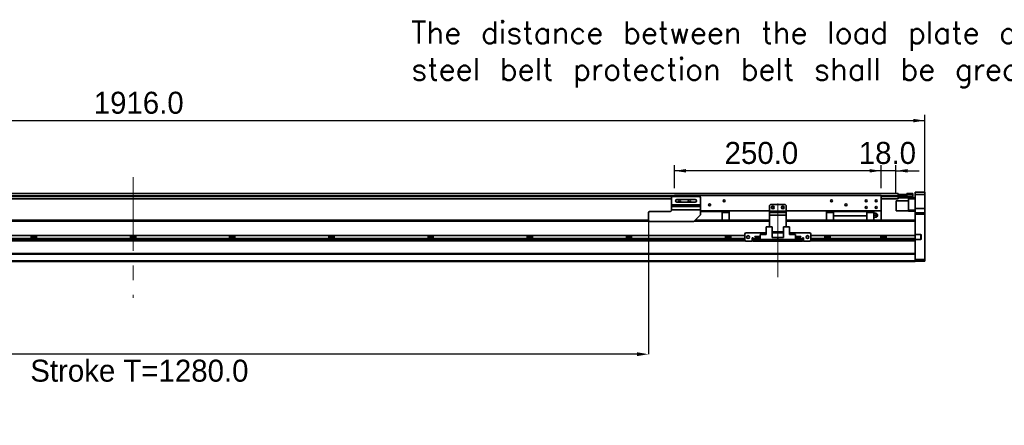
# Model space of a CAD drawing. Header units: millimetres. Extents: x 35 to 2905, y 35 to 2044.
# Tile 6 of 9: x 1003 to 2194, y 851 to 1342. Entities that reach past the tile are written whole.
import ezdxf

# ---------------------------------------------------------------- set-up
doc = ezdxf.new("R2010")
doc.units = ezdxf.units.MM
doc.header["$LTSCALE"] = 7
doc.header["$PDSIZE"] = -1
doc.linetypes.add('CENTERX2', pattern=[20.32, 12.7, -2.54, 2.54, -2.54])
doc.layers.add('黑色实线', color=7, linetype='Continuous')
doc.styles.add('SLDTEXTSTYLE8', font='txt')
doc.styles.add('SLDTEXTSTYLE9', font='txt', dxfattribs={"bigfont": 'bigfont'})
doc.dimstyles.new('SLDDIMSTYLE0', dxfattribs={"dimtxt": 26.6, "dimasz": 14, "dimexe": 0, "dimexo": 0.0625, "dimgap": 6.65, "dimtad": 2, "dimdec": 1, "dimrnd": 1e-09, "dimzin": 4, "dimdsep": 46, "dimtxsty": 'SLDTEXTSTYLE8', "dimsah": 1, "dimcen": 0.09, "dimadec": 0, "dimazin": 1, "dimtfac": 1, "dimtdec": 1, "dimtmove": 0, "dimatfit": 0, "dimfxl": 0, "dimfrac": 2, "dimtolj": 1, "dimtzin": 12, "dimarcsym": 0})
doc.dimstyles.new('SLDDIMSTYLE3', dxfattribs={"dimtxt": 26.6, "dimasz": 14, "dimexe": 0, "dimexo": 0.0625, "dimgap": 6.65, "dimtad": 2, "dimdec": 1, "dimrnd": 1e-09, "dimzin": 4, "dimdsep": 46, "dimtxsty": 'SLDTEXTSTYLE8', "dimsah": 1, "dimcen": 0.09, "dimadec": 0, "dimazin": 1, "dimtfac": 1, "dimtdec": 1, "dimtofl": 0, "dimtmove": 0, "dimatfit": 3, "dimfxl": 0, "dimfrac": 2, "dimtolj": 1, "dimtzin": 12, "dimarcsym": 0})

# ---------------------------------------------------------------- blocks, each defined once
blk = doc.blocks.new('SW_NOTE_4')
at = {"layer": '黑色实线', "color": 0, "insert": (-869.8, 85.3), "char_height": 26.6, "attachment_point": 1, "style": 'SLDTEXTSTYLE9'}
blk.add_mtext('The distance between the load plate and the \\Psteel belt protection belt shall be greater than 4mm', dxfattribs=at)
blk = doc.blocks.new('_D_21')
at = {"layer": '黑色实线'}
for p, q in [((182.4, 1115.8), (182.4, 1226.9)), ((2098.4, 1115.8), (2098.4, 1226.9)), ((182.4, 1219.9), (2098.4, 1219.9))]:
    blk.add_line(p, q, dxfattribs=at)
for points in [[(182.4, 1219.9), (196.4, 1217.8), (196.4, 1222)], [(2098.4, 1219.9), (2084.4, 1222), (2084.4, 1217.8)]]:
    blk.add_solid(points, dxfattribs=at)
at = {"layer": '黑色实线', "insert": (1092.9, 1254.8), "char_height": 26.6, "attachment_point": 1, "style": 'SLDTEXTSTYLE8'}
blk.add_mtext('1916.0', dxfattribs=at)
blk = doc.blocks.new('_D_24')
at = {"layer": '黑色实线'}
for p, q in [((1795.4, 1138.3), (1795.4, 1166.2)), ((2045.4, 1159.2), (1795.4, 1159.2)), ((2045.4, 1138.3), (2045.4, 1166.2))]:
    blk.add_line(p, q, dxfattribs=at)
for points in [[(1795.4, 1159.2), (1809.4, 1157.1), (1809.4, 1161.3)], [(2045.4, 1159.2), (2031.4, 1161.3), (2031.4, 1157.1)]]:
    blk.add_solid(points, dxfattribs=at)
at = {"layer": '黑色实线', "insert": (1856.1, 1194.1), "char_height": 26.6, "attachment_point": 1, "style": 'SLDTEXTSTYLE8'}
blk.add_mtext('250.0', dxfattribs=at)
blk = doc.blocks.new('_D_25')
at = {"layer": '黑色实线'}
for p, q in [((2045.4, 1159.2), (2017.4, 1159.2)), ((2045.4, 1138.3), (2045.4, 1166.2)), ((2063.4, 1159.2), (2045.4, 1159.2)), ((2063.4, 1131.5), (2063.4, 1166.2)), ((2063.4, 1159.2), (2091.4, 1159.2))]:
    blk.add_line(p, q, dxfattribs=at)
for points in [[(2045.4, 1159.2), (2031.4, 1161.3), (2031.4, 1157.1)], [(2063.4, 1159.2), (2077.4, 1157.1), (2077.4, 1161.3)]]:
    blk.add_solid(points, dxfattribs=at)
at = {"layer": '黑色实线', "insert": (2018.4, 1194.1), "char_height": 26.6, "attachment_point": 1, "style": 'SLDTEXTSTYLE8'}
blk.add_mtext('18.0', dxfattribs=at)
blk = doc.blocks.new('_D_26')
at = {"layer": 'Defpoints', "color": 0}
for p in [(483.9, 1102.4), (1763.9, 1098.9), (483.9, 937.4)]:
    blk.add_point(p, dxfattribs=at)
at = {"layer": '黑色实线', "color": 0, "lineweight": -2}
for p, q in [((483.9, 1102.4), (483.9, 937.4)), ((1763.9, 1098.9), (1763.9, 937.4)), ((1749.9, 937.4), (497.9, 937.4))]:
    blk.add_line(p, q, dxfattribs=at)
at = {"layer": '黑色实线', "color": 0}
for points in [[(497.9, 939.8), (497.9, 935.1), (483.9, 937.4)], [(1749.9, 939.8), (1749.9, 935.1), (1763.9, 937.4)]]:
    blk.add_solid(points, dxfattribs=at)
at = {"layer": '黑色实线', "color": 0, "insert": (1148.1, 930.8), "char_height": 26.6, "attachment_point": 2, "style": 'SLDTEXTSTYLE8'}
blk.add_mtext('\\A1;Stroke T=1280.0', dxfattribs=at)

msp = doc.modelspace()

# ---------------------------------------------------------------- linework, layer by layer
at = {"color": 7, "linetype": 'Continuous', "lineweight": 35}
for p, q in [((2065.93, 1131.79), (214.93, 1131.79)), ((2065.93, 1131.79), (2065.93, 1130.64)), ((2076.43, 1131.94), (2083.63, 1131.94)), ((2076.43, 1130.44), (2076.43, 1131.94)), ((2083.63, 1130.44), (2083.63, 1131.94)), ((2083.93, 1131.64), (2083.63, 1131.94)), ((2083.93, 1131.64), (2083.93, 1130.44)), ((2086.73, 1133.44), (2086.43, 1133.14)), ((2086.43, 1130.44), (2086.43, 1133.14)), ((2086.73, 1133.44), (2086.73, 1130.44)), ((2086.73, 1133.44), (2098.13, 1133.44)), ((2098.13, 1130.44), (2098.13, 1133.44)), ((2098.13, 1133.44), (2098.43, 1133.14)), ((2098.43, 1133.14), (2098.43, 1130.44)), ((1791.93, 1125.29), (490.93, 1125.29)), ((1792.93, 1127.94), (1791.93, 1126.94)), ((1791.93, 1126.94), (1791.93, 1117.94)), ((1792.93, 1127.94), (1825.93, 1127.94)), ((2045.43, 1129.44), (1795.43, 1129.44)), ((1795.43, 1129.44), (1795.43, 1127.94)), ((1820.43, 1124.54), (1798.43, 1124.54)), ((1798.43, 1121.34), (1820.43, 1121.34)), ((1826.93, 1126.94), (1825.93, 1127.94)), ((1826.93, 1126.94), (1826.93, 1117.94)), ((2045.43, 1129.44), (2045.43, 1110.94)), ((2065.93, 1125.29), (2045.43, 1125.29)), ((2063.73, 1122.94), (2063.43, 1122.64)), ((2063.43, 1111.24), (2063.43, 1122.64)), ((2078.43, 1122.94), (2063.73, 1122.94)), ((2063.73, 1122.94), (2063.73, 1110.94)), ((2065.47, 1130.41), (2065.47, 1130.64)), ((2065.47, 1130.64), (2065.97, 1130.64)), ((2065.47, 1130.64), (2065.47, 1130.64)), ((2065.93, 1129.15), (2065.93, 1128.79)), ((2065.93, 1128.79), (2065.93, 1128.29)), ((2065.97, 1128.64), (2065.93, 1128.64)), ((2065.93, 1128.14), (2066.23, 1128.44)), ((2065.93, 1128.44), (2066.23, 1128.44)), ((2065.93, 1128.29), (2065.93, 1125.29)), ((2065.93, 1128.14), (2066.23, 1128.14)), ((2065.93, 1127.94), (2066.23, 1127.94)), ((2065.93, 1126.74), (2066.23, 1126.44)), ((2065.97, 1130.64), (2065.97, 1128.64)), ((2065.97, 1130.64), (2074.97, 1130.64)), ((2065.97, 1128.64), (2074.97, 1128.64)), ((2066.23, 1128.14), (2066.23, 1128.44)), ((2066.23, 1128.44), (2076.43, 1128.44)), ((2076.43, 1128.14), (2066.23, 1128.14)), ((2066.23, 1128.14), (2066.23, 1127.94)), ((2066.23, 1127.94), (2066.23, 1126.44)), ((2066.23, 1127.94), (2083.63, 1127.94)), ((2083.63, 1126.44), (2066.23, 1126.44)), ((2074.97, 1128.64), (2074.97, 1130.64)), ((2074.97, 1130.64), (2075.47, 1130.64)), ((2075.47, 1128.64), (2074.97, 1128.64)), ((2075.47, 1130.64), (2075.47, 1128.64)), ((2075.47, 1128.64), (2075.93, 1128.64)), ((2075.93, 1128.44), (2075.93, 1128.64)), ((2083.63, 1130.44), (2076.43, 1130.44)), ((2076.43, 1128.14), (2076.43, 1130.44)), ((2078.43, 1125.44), (2078.43, 1126.44)), ((2086.43, 1125.44), (2078.43, 1125.44)), ((2078.43, 1111.44), (2078.43, 1125.44)), ((2083.63, 1127.94), (2083.63, 1130.44)), ((2083.93, 1130.44), (2083.63, 1130.44)), ((2083.63, 1126.44), (2083.63, 1127.94)), ((2083.63, 1127.94), (2083.93, 1127.94)), ((2083.63, 1126.44), (2083.93, 1126.74)), ((2083.63, 1126.44), (2086.43, 1126.44)), ((2083.93, 1130.44), (2083.93, 1127.94)), ((2083.93, 1127.94), (2083.93, 1126.74)), ((2086.73, 1130.44), (2086.43, 1130.44)), ((2086.43, 1113.44), (2086.43, 1130.44)), ((2086.73, 1130.44), (2086.73, 1113.44)), ((2098.13, 1130.44), (2086.73, 1130.44)), ((2098.13, 1113.44), (2098.13, 1130.44)), ((2098.13, 1130.44), (2098.43, 1130.44)), ((2098.43, 1130.44), (2098.43, 1113.44)), ((1764.93, 1109.94), (1763.93, 1108.94)), ((1763.93, 1098.94), (1763.93, 1108.94)), ((1764.93, 1109.94), (1789.93, 1109.94)), ((1780.73, 1110.14), (1780.53, 1109.94)), ((1780.73, 1110.14), (1780.73, 1109.94)), ((1780.73, 1110.14), (1790.8, 1110.14)), ((1791.93, 1117.94), (1826.93, 1117.94)), ((1791.93, 1115.95), (1791.93, 1117.94)), ((1791.93, 1115.95), (1826.93, 1115.95)), ((1791.93, 1111.96), (1791.93, 1115.95)), ((1826.93, 1111.96), (1791.93, 1111.96)), ((1791.93, 1111.96), (1791.93, 1111.94)), ((1826.93, 1117.94), (1826.93, 1115.95)), ((1826.93, 1115.95), (1826.93, 1111.96)), ((1826.93, 1111.96), (1826.93, 1105.94)), ((1910.43, 1110.94), (1826.93, 1110.94)), ((1826.93, 1109.94), (1853.18, 1109.94)), ((1853.18, 1109.94), (1853.18, 1110.94)), ((1853.18, 1109.94), (1853.18, 1099.38)), ((1861.43, 1109.84), (1853.18, 1109.84)), ((1853.18, 1108.89), (1861.43, 1108.89)), ((1861.43, 1108.89), (1861.43, 1109.84)), ((1861.43, 1108.89), (1861.43, 1099.38)), ((1911.43, 1118.44), (1910.43, 1117.44)), ((1910.43, 1117.44), (1910.43, 1110.44)), ((1910.43, 1110.44), (1930.43, 1110.44)), ((1910.43, 1108.94), (1910.43, 1110.44)), ((1910.43, 1108.94), (1930.43, 1108.94)), ((1910.43, 1105.44), (1910.43, 1108.94)), ((1929.43, 1118.44), (1911.43, 1118.44)), ((1930.43, 1117.44), (1929.43, 1118.44)), ((1930.43, 1117.44), (1930.43, 1110.44)), ((2045.43, 1110.94), (1930.43, 1110.94)), ((1930.43, 1110.44), (1930.43, 1108.94)), ((1930.43, 1108.94), (1930.43, 1105.44)), ((1979.43, 1109.84), (1979.43, 1108.89)), ((1987.68, 1109.84), (1979.43, 1109.84)), ((1987.68, 1108.89), (1979.43, 1108.89)), ((1979.43, 1108.89), (1979.43, 1099.38)), ((1987.68, 1110.94), (1987.68, 1109.94)), ((2028.18, 1109.94), (1987.68, 1109.94)), ((1987.68, 1109.94), (1987.68, 1104.94)), ((2028.18, 1109.94), (2028.18, 1110.94)), ((2028.18, 1109.94), (2028.18, 1104.94)), ((2036.43, 1109.84), (2028.18, 1109.84)), ((2036.43, 1108.89), (2028.18, 1108.89)), ((2036.43, 1108.89), (2036.43, 1109.84)), ((2036.43, 1099.38), (2036.43, 1108.89)), ((2036.43, 1107.94), (2038.74, 1107.94)), ((2045.43, 1110.94), (2045.43, 1099.44)), ((2063.43, 1111.24), (2063.73, 1110.94)), ((2063.73, 1110.94), (2078.43, 1110.94)), ((2078.43, 1111.44), (2086.43, 1111.44)), ((2078.43, 1110.44), (2078.43, 1111.44)), ((2086.43, 1110.44), (2078.43, 1110.44)), ((2086.73, 1113.44), (2086.43, 1113.44)), ((2086.43, 1108.14), (2086.43, 1113.44)), ((2086.73, 1108.44), (2086.43, 1108.14)), ((2086.43, 1106.94), (2086.43, 1108.14)), ((2086.73, 1113.44), (2086.73, 1108.44)), ((2086.73, 1113.44), (2098.13, 1113.44)), ((2086.73, 1108.44), (2086.73, 1106.94)), ((2086.73, 1108.44), (2098.13, 1108.44)), ((2098.13, 1108.44), (2098.13, 1113.44)), ((2098.43, 1113.44), (2098.13, 1113.44)), ((2098.13, 1106.94), (2098.13, 1108.44)), ((2098.43, 1108.14), (2098.13, 1108.44)), ((2098.43, 1113.44), (2098.43, 1108.14)), ((2098.43, 1108.14), (2098.43, 1106.94)), ((1763.93, 1099.38), (370.43, 1099.38)), ((476.43, 1099.44), (1763.93, 1099.44)), ((1763.93, 1098.94), (1764.93, 1097.94)), ((1764.93, 1097.94), (1818.93, 1097.94)), ((1818.93, 1097.94), (1826.93, 1105.94)), ((1910.43, 1099.38), (1820.37, 1099.38)), ((1861.43, 1099.44), (1910.43, 1099.44)), ((1930.43, 1105.44), (1910.43, 1105.44)), ((1910.43, 1105.44), (1910.43, 1091.64)), ((1930.43, 1105.44), (1930.43, 1091.64)), ((1930.43, 1099.44), (1979.43, 1099.44)), ((2086.43, 1099.38), (1930.43, 1099.38)), ((1987.68, 1104.94), (2028.18, 1104.94)), ((1987.68, 1104.94), (1987.68, 1104.64)), ((2028.18, 1104.64), (1987.68, 1104.64)), ((1987.68, 1104.64), (1987.68, 1099.38)), ((2028.18, 1104.64), (2028.18, 1104.94)), ((2028.18, 1104.64), (2028.18, 1099.38)), ((2036.43, 1105.44), (2038.74, 1105.44)), ((2038.74, 1102.94), (2036.43, 1102.94)), ((2036.43, 1099.44), (2080.43, 1099.44)), ((2080.43, 1099.44), (2080.43, 1099.38)), ((2086.73, 1106.94), (2086.43, 1106.94)), ((2086.43, 1099.1), (2086.43, 1106.94)), ((2086.43, 1099.1), (2086.43, 1098.38)), ((2086.43, 1080.84), (2086.43, 1098.38)), ((2098.13, 1106.94), (2086.73, 1106.94)), ((2086.73, 1106.94), (2086.73, 1082.29)), ((2098.13, 1051.94), (2098.13, 1106.94)), ((2098.43, 1106.94), (2098.13, 1106.94)), ((2098.43, 1106.94), (2098.43, 1052.07)), ((1881.43, 1084.14), (1880.43, 1083.14)), ((1906.48, 1084.14), (1881.43, 1084.14)), ((1906.48, 1091.64), (1906.48, 1082.34)), ((1906.48, 1091.64), (1913.43, 1091.64)), ((1913.43, 1091.64), (1913.43, 1078.74)), ((1927.43, 1085.44), (1913.43, 1085.44)), ((1927.43, 1084.14), (1913.43, 1084.14)), ((1927.43, 1091.64), (1927.43, 1078.74)), ((1927.43, 1091.64), (1934.38, 1091.64)), ((1934.38, 1091.64), (1934.38, 1082.34)), ((1959.43, 1084.14), (1934.38, 1084.14)), ((1960.43, 1083.14), (1959.43, 1084.14)), ((1881.18, 1074.38), (399.67, 1074.38)), ((1880.43, 1080.84), (400.43, 1080.84)), ((1880.43, 1077.44), (400.43, 1077.44)), ((1017.26, 1080.84), (1017.26, 1077.44)), ((1023.6, 1079.44), (1017.26, 1079.44)), ((1023.6, 1077.44), (1023.6, 1080.84)), ((1137.26, 1080.84), (1137.26, 1077.44)), ((1143.6, 1079.44), (1137.26, 1079.44)), ((1143.6, 1077.44), (1143.6, 1080.84)), ((1257.26, 1080.84), (1257.26, 1077.44)), ((1263.6, 1079.44), (1257.26, 1079.44)), ((1263.6, 1077.44), (1263.6, 1080.84)), ((1377.26, 1080.84), (1377.26, 1077.44)), ((1383.6, 1079.44), (1377.26, 1079.44)), ((1383.6, 1077.44), (1383.6, 1080.84)), ((1497.26, 1080.84), (1497.26, 1077.44)), ((1503.6, 1079.44), (1497.26, 1079.44)), ((1503.6, 1077.44), (1503.6, 1080.84)), ((1617.26, 1080.84), (1617.26, 1077.44)), ((1623.6, 1079.44), (1617.26, 1079.44)), ((1623.6, 1077.44), (1623.6, 1080.84)), ((1737.26, 1080.84), (1737.26, 1077.44)), ((1743.6, 1079.44), (1737.26, 1079.44)), ((1743.6, 1077.44), (1743.6, 1080.84)), ((1857.26, 1080.84), (1857.26, 1077.44)), ((1863.6, 1079.44), (1857.26, 1079.44)), ((1863.6, 1077.44), (1863.6, 1080.84)), ((1880.43, 1083.14), (1880.43, 1075.14)), ((1880.43, 1075.14), (1881.43, 1074.14)), ((1881.43, 1074.14), (1889.43, 1074.14)), ((1890.43, 1078.14), (1889.43, 1078.14)), ((1889.43, 1078.14), (1889.43, 1074.14)), ((1890.43, 1077.44), (1889.43, 1077.44)), ((1890.43, 1074.38), (1889.43, 1074.38)), ((1890.43, 1077.14), (1890.43, 1078.14)), ((1890.43, 1077.14), (1890.43, 1076.14)), ((1890.43, 1074.14), (1890.43, 1076.14)), ((1890.43, 1076.14), (1891.43, 1076.14)), ((1891.43, 1074.14), (1890.43, 1074.14)), ((1891.43, 1076.14), (1891.43, 1074.14)), ((1949.43, 1076.14), (1891.43, 1076.14)), ((1949.43, 1074.14), (1891.43, 1074.14)), ((1892.73, 1079.39), (1892.73, 1079.69)), ((1892.73, 1079.69), (1898.93, 1079.69)), ((1892.73, 1079.39), (1898.93, 1079.39)), ((1895.13, 1076.74), (1895.13, 1077.44)), ((1895.13, 1077.44), (1898.93, 1077.44)), ((1895.13, 1076.74), (1898.93, 1076.74)), ((1898.93, 1076.14), (1898.93, 1082.34)), ((1898.93, 1082.34), (1906.48, 1082.34)), ((1898.93, 1076.14), (1920.43, 1076.14)), ((1920.43, 1078.74), (1913.43, 1078.74)), ((1920.43, 1078.74), (1920.43, 1076.14)), ((1920.43, 1078.74), (1927.43, 1078.74)), ((1941.93, 1076.14), (1920.43, 1076.14)), ((1941.93, 1082.34), (1934.38, 1082.34)), ((1941.93, 1082.34), (1941.93, 1076.14)), ((1948.13, 1079.69), (1941.93, 1079.69)), ((1948.13, 1079.39), (1941.93, 1079.39)), ((1945.73, 1077.44), (1941.93, 1077.44)), ((1945.73, 1076.74), (1941.93, 1076.74)), ((1945.73, 1077.44), (1945.73, 1076.74)), ((1948.13, 1079.69), (1948.13, 1079.39)), ((1949.43, 1074.14), (1949.43, 1076.14)), ((1949.43, 1076.14), (1950.43, 1076.14)), ((1950.43, 1074.14), (1949.43, 1074.14)), ((1951.43, 1078.14), (1950.43, 1078.14)), ((1950.43, 1078.14), (1950.43, 1077.14)), ((1951.43, 1077.44), (1950.43, 1077.44)), ((1950.43, 1076.14), (1950.43, 1077.14)), ((1950.43, 1076.14), (1950.43, 1074.14)), ((1951.43, 1074.38), (1950.43, 1074.38)), ((1951.43, 1074.14), (1951.43, 1078.14)), ((1951.43, 1074.14), (1959.43, 1074.14)), ((1959.43, 1074.14), (1960.43, 1075.14)), ((2086.43, 1074.38), (1959.67, 1074.38)), ((1960.43, 1075.14), (1960.43, 1083.14)), ((2086.43, 1080.84), (1960.43, 1080.84)), ((2086.43, 1077.44), (1960.43, 1077.44)), ((1977.26, 1080.84), (1977.26, 1077.44)), ((1983.6, 1079.44), (1977.26, 1079.44)), ((1983.6, 1077.44), (1983.6, 1080.84)), ((2045.26, 1080.84), (2045.26, 1077.44)), ((2051.6, 1079.44), (2045.26, 1079.44)), ((2051.6, 1077.44), (2051.6, 1080.84)), ((2086.73, 1081.99), (2086.43, 1082.29)), ((2086.43, 1082.29), (2086.73, 1082.29)), ((2086.43, 1077.44), (2086.43, 1080.84)), ((2086.43, 1075.38), (2086.43, 1077.44)), ((2086.73, 1076.29), (2086.43, 1075.99)), ((2086.73, 1075.99), (2086.43, 1075.99)), ((2086.43, 1075.38), (2086.43, 1074.67)), ((2086.43, 1059.1), (2086.43, 1074.67)), ((2086.73, 1082.29), (2092.93, 1082.29)), ((2086.73, 1082.29), (2086.85, 1081.99)), ((2086.85, 1081.99), (2086.73, 1081.99)), ((2086.73, 1081.99), (2086.73, 1076.29)), ((2086.85, 1076.29), (2086.73, 1075.99)), ((2086.73, 1076.29), (2086.85, 1076.29)), ((2092.93, 1075.99), (2086.73, 1075.99)), ((2086.73, 1075.99), (2086.73, 1051.94)), ((2092.93, 1081.99), (2086.85, 1081.99)), ((2086.85, 1076.29), (2092.93, 1076.29)), ((2092.93, 1082.29), (2092.93, 1081.99)), ((2092.93, 1075.99), (2092.93, 1076.29)), ((2093.73, 1081.49), (2093.43, 1081.49)), ((2093.43, 1076.79), (2093.43, 1081.49)), ((2093.73, 1076.79), (2093.43, 1076.79)), ((2093.73, 1081.49), (2093.73, 1076.79)), ((2086.43, 1059.38), (194.43, 1059.38)), ((2086.43, 1058.38), (194.43, 1058.38)), ((2086.43, 1050.44), (194.43, 1050.44)), ((2086.43, 1049.44), (194.43, 1049.44)), ((2086.43, 1059.1), (2086.43, 1058.38)), ((2086.43, 1050.44), (2086.43, 1058.38)), ((2086.43, 1052.07), (2086.73, 1051.94)), ((2086.43, 1049.44), (2086.43, 1050.44)), ((2086.43, 1050.24), (2086.73, 1049.94)), ((2086.73, 1051.94), (2086.73, 1049.94)), ((2086.73, 1051.94), (2098.13, 1051.94)), ((2098.13, 1049.94), (2086.73, 1049.94)), ((2098.43, 1052.07), (2098.13, 1051.94)), ((2098.13, 1049.94), (2098.13, 1051.94)), ((2098.43, 1050.24), (2098.13, 1049.94)), ((2098.43, 1052.07), (2098.43, 1050.24))]:
    msp.add_line(p, q, dxfattribs=at)
at = {"color": 8, "linetype": 'Continuous', "lineweight": 35}
for p, q in [((1795.43, 1128.79), (485.43, 1128.79)), ((1795.43, 1128.29), (485.43, 1128.29)), ((2065.93, 1128.79), (2045.43, 1128.79)), ((2065.93, 1128.29), (2045.43, 1128.29)), ((1764.49, 1098.38), (370.43, 1098.38)), ((1910.43, 1098.38), (1819.37, 1098.38)), ((2086.43, 1098.38), (1930.43, 1098.38)), ((1880.43, 1075.38), (400.43, 1075.38)), ((1890.43, 1075.38), (1889.43, 1075.38)), ((1895.13, 1077.14), (1890.43, 1077.14)), ((1950.43, 1077.14), (1945.73, 1077.14)), ((1951.43, 1075.38), (1950.43, 1075.38)), ((2086.43, 1075.38), (1960.43, 1075.38))]:
    msp.add_line(p, q, dxfattribs=at)
at = {"color": 7, "linetype": 'Continuous', "lineweight": 35}
for centre, radius in [((1801.43, 1122.94), 1.25), ((1813.43, 1122.94), 1.25), ((1855.43, 1122.94), 1.25), ((1985.43, 1122.94), 1.25), ((2027.43, 1122.94), 1.25), ((2039.43, 1122.94), 1.25), ((1837.93, 1117.94), 1.25), ((1914.43, 1114.94), 1.7), ((1914.43, 1114.94), 1.25), ((1926.43, 1114.94), 1.7), ((1926.43, 1114.94), 1.25), ((2002.93, 1117.94), 1.25), ((2027.43, 1114.94), 1.25), ((2039.43, 1114.94), 1.25), ((1884.43, 1079.14), 1.7), ((1956.43, 1079.14), 1.7)]:
    msp.add_circle(centre, radius, dxfattribs=at)
for centre, radius, start, end in [((1798.43, 1122.94), 1.6, 90, 270), ((1820.43, 1122.94), 1.6, 270, 90), ((1789.93, 1111.94), 2, 270, 0), ((2037.93, 1105.44), 3, 4.42207, 56.61739), ((2037.93, 1105.44), 3, 303.36445, 355.55829), ((2040.83, 1105.44), 0.25, 0, 68.66881), ((2040.83, 1105.44), 0.25, 291.36622, 0), ((2092.93, 1081.49), 0.8, 0, 90), ((2092.93, 1081.49), 0.5, 0, 90), ((2092.93, 1076.79), 0.8, 270, 0), ((2092.93, 1076.79), 0.5, 270, 0)]:
    msp.add_arc(centre, radius, start, end, dxfattribs=at)
for points, knots in [([(2038.74, 1107.94), (2038.9, 1107.85), (2039.2, 1107.66), (2039.5, 1107.24), (2039.62, 1106.76), (2039.55, 1106.27), (2039.29, 1105.83), (2038.99, 1105.57), (2038.79, 1105.46), (2038.74, 1105.44)], [0, 0, 0, 0, 0.1597219, 0.3194145, 0.4791321, 0.6388483, 0.798551, 0.9582351, 1, 1, 1, 1]), ([(2039.58, 1107.94), (2039.57, 1107.94), (2039.55, 1107.94), (2039.29, 1107.94), (2038.99, 1107.94), (2038.79, 1107.94), (2038.74, 1107.94)], [0, 0, 0, 0, 0.27594631, 0.59612499, 0.91626873, 1, 1, 1, 1]), ([(2038.74, 1105.44), (2038.9, 1105.35), (2039.2, 1105.16), (2039.5, 1104.74), (2039.62, 1104.26), (2039.55, 1103.77), (2039.29, 1103.33), (2038.99, 1103.07), (2038.79, 1102.96), (2038.74, 1102.94)], [0, 0, 0, 0, 0.15972199, 0.31941463, 0.47913277, 0.63884903, 0.79855129, 0.95823584, 1, 1, 1, 1]), ([(2038.74, 1102.94), (2038.9, 1102.94), (2039.21, 1102.94), (2039.48, 1102.94), (2039.61, 1102.94), (2039.58, 1102.94), (2039.58, 1102.94)], [0, 0, 0, 0, 0.3188273, 0.6375971, 0.9564151, 1, 1, 1, 1]), ([(2040.92, 1105.21), (2040.92, 1105.21), (2040.92, 1105.22), (2040.92, 1105.26), (2040.92, 1105.32), (2040.92, 1105.39), (2040.92, 1105.47), (2040.92, 1105.55), (2040.92, 1105.61), (2040.92, 1105.66), (2040.92, 1105.67), (2040.92, 1105.68), (2040.92, 1105.68)], [0, 0, 0, 0, 0.1074339, 0.2148616, 0.3222907, 0.4297207, 0.5371504, 0.6445851, 0.7520172, 0.8594458, 0.9668743, 1, 1, 1, 1])]:
    msp.add_open_spline(points, degree=3, knots=knots, dxfattribs=at)
at = {"layer": '黑色实线', "linetype": 'CENTERX2', "lineweight": 18}
for p, q in [((1140.43, 1151.39), (1140.43, 1005.79)), ((1920.43, 1030.69), (1920.43, 1127.59))]:
    msp.add_line(p, q, dxfattribs=at)

# ---------------------------------------------------------------- block references
at = {"layer": '黑色实线'}
msp.add_blockref('SW_NOTE_4', (2346.92, 1254.28), dxfattribs=at)

# ---------------------------------------------------------------- dimensions: what is measured, and where the dimension line sits
for base, p1, p2, dimstyle, picture, middle in [((2098.43, 1219.93), (182.43, 1106.94), (2098.43, 1106.94), 'SLDDIMSTYLE3', '_D_21', (1144.9, 1219.93)), ((1795.43, 1159.17), (2045.43, 1129.44), (1795.43, 1129.44), 'SLDDIMSTYLE3', '_D_24', (1898.48, 1159.17)), ((2045.43, 1159.17), (2063.43, 1122.64), (2045.43, 1129.44), 'SLDDIMSTYLE0', '_D_25', (2051.22, 1159.17))]:
    dim = msp.add_linear_dim(base=base, p1=p1, p2=p2, dimstyle=dimstyle, dxfattribs=at)
    dim.commit()
    dim.dimension.update_dxf_attribs({"geometry": picture, "text_midpoint": middle, "dimtype": 160})
dim = msp.add_linear_dim(base=(483.93, 937.44), p1=(1763.93, 1098.94), p2=(483.93, 1102.44), text='Stroke T=<>', dimstyle='SLDDIMSTYLE3', dxfattribs=at)
dim.commit()
dim.dimension.update_dxf_attribs({"geometry": '_D_26', "text_midpoint": (1148.09, 937.44), "dimtype": 160})

doc.saveas('drawing.dxf')
